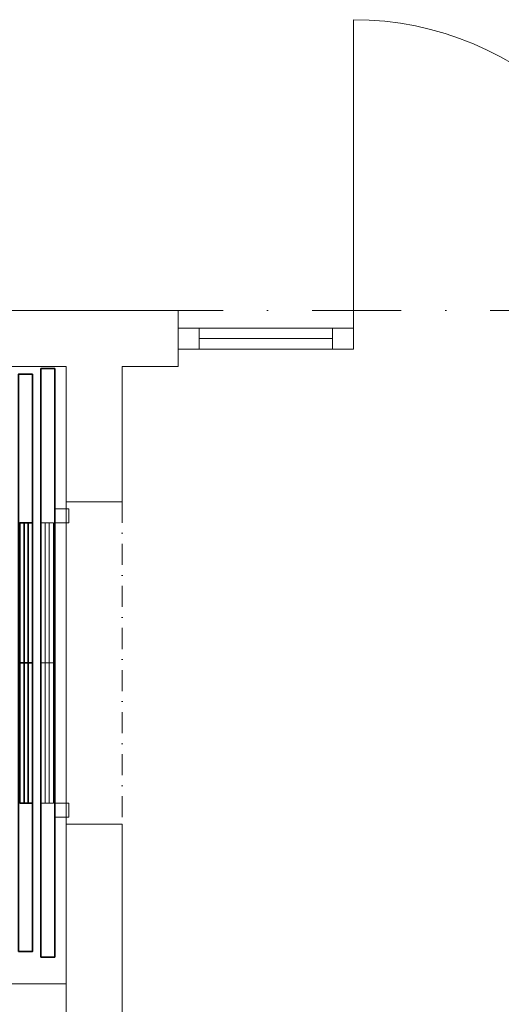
# Model space of a CAD drawing. Header units: millimetres. Extents: x 144573 to 336993, y 74252 to 247042.
# Tile 154 of 256: x 163496 to 165214, y 188780 to 192293. Entities that reach past the tile are written whole.
import ezdxf

# ---------------------------------------------------------------- set-up
doc = ezdxf.new("R2010")
doc.units = ezdxf.units.MM
doc.linetypes.add('CK_Čerchovaná 50', pattern=[6, 3, -1.5, 0, -1.5])
doc.linetypes.add('ČERCHOVANÁ', pattern=[25.4, 12.7, -6.35, 0, -6.35])
for name, color, linetype, lineweight in [('NOVA', 255, 'Continuous', 0), ('NOVÁ TENKÁ', 255, 'Continuous', 0), ('OBRYSY', 255, 'Continuous', 0), ('OSY', 255, 'Continuous', 0), ('TENKA', 255, 'Continuous', 0), ('ŽB', 255, 'Continuous', 0)]:
    doc.layers.add(name, color=color, linetype=linetype, lineweight=lineweight)

# ---------------------------------------------------------------- blocks, each defined once
blk = doc.blocks.new('10030_Elevator_0')
at = {"layer": 'NOVÁ TENKÁ', "lineweight": 35}
for p, q in [((-1100, 40), (-1100, 90)), ((-1100, 90), (1000, 90)), ((1000, 90), (1000, 40)), ((1000, 40), (-1100, 40))]:
    blk.add_line(p, q, dxfattribs=at)
at = {"layer": 'NOVÁ TENKÁ'}
for p, q in [((-550, 40), (-600, 40)), ((-600, 40), (-600, -10)), ((-550, -10), (-550, 40)), ((450, 40), (500, 40)), ((450, -10), (450, 40)), ((500, 40), (500, -10)), ((-550, 0), (450, 0)), ((-600, -10), (-550, -10)), ((500, -10), (450, -10))]:
    blk.add_line(p, q, dxfattribs=at)
at = {"layer": 'NOVÁ TENKÁ', "lineweight": 35}
for points in [[(-1080, 170), (980, 170), (980, 120), (-1080, 120)], [(-50, 120), (-50, 165), (-550, 165), (-550, 120)], [(450, 120), (450, 165), (-50, 165), (-50, 120)]]:
    blk.add_lwpolyline(points, close=True, dxfattribs=at)
for points in [[(-550, 150), (-50, 150)], [(-50, 150), (450, 150)], [(-550, 135), (-50, 135)], [(-50, 135), (450, 135)]]:
    blk.add_lwpolyline(points, dxfattribs=at)
at = {"layer": 'NOVÁ TENKÁ'}
for points in [[(-50, 45), (-50, 90), (-550, 90), (-550, 45)], [(450, 45), (450, 90), (-50, 90), (-50, 45)]]:
    blk.add_lwpolyline(points, close=True, dxfattribs=at)
for points in [[(-550, 75), (-50, 75)], [(-50, 75), (450, 75)], [(-550, 60), (-50, 60)], [(-50, 60), (450, 60)]]:
    blk.add_lwpolyline(points, dxfattribs=at)

msp = doc.modelspace()

# ---------------------------------------------------------------- linework, layer by layer
at = {"layer": 'NOVA'}
for p, q in [((164686.48, 192292.759), (164686.48, 191192.759)), ((164686.48, 191192.759), (164136.48, 191192.759)), ((164611.48, 191155.259), (164136.48, 191155.259)), ((164136.48, 191117.759), (164686.48, 191117.759))]:
    msp.add_line(p, q, dxfattribs=at)
for points in [[(164061.48, 191192.759), (164136.48, 191192.759), (164136.48, 191117.759), (164061.48, 191117.759)], [(164611.48, 191192.759), (164686.48, 191192.759), (164686.48, 191117.759), (164611.48, 191117.759)]]:
    msp.add_lwpolyline(points, close=True, dxfattribs=at)
msp.add_arc((164686.48, 191192.759), 1100, 0, 90, dxfattribs=at)
at = {"layer": 'OBRYSY'}
msp.add_line((163661.48, 188852.759), (161561.48, 188852.759), dxfattribs=at)
at = {"layer": 'OSY', "linetype": 'ČERCHOVANÁ', "ltscale": 25}
msp.add_line((173748.036, 191255.259), (146109.064, 191255.259), dxfattribs=at)
at = {"layer": 'TENKA', "ltscale": 5}
msp.add_line((163661.48, 189422.759), (163661.48, 190572.759), dxfattribs=at)
at = {"layer": 'TENKA', "linetype": 'CK_Čerchovaná 50', "ltscale": 25}
msp.add_line((163861.48, 190572.759), (163861.48, 189422.759), dxfattribs=at)
at = {"layer": 'ŽB'}
for p, q in [((160211.48, 191255.259), (164061.48, 191255.259)), ((164061.48, 191055.259), (164061.48, 191255.259)), ((161561.48, 191055.259), (163661.48, 191055.259)), ((163661.48, 191055.259), (163661.48, 190572.759)), ((163861.48, 191055.259), (164061.48, 191055.259)), ((163861.48, 191055.259), (163861.48, 190572.759)), ((163661.48, 189422.759), (163661.48, 188232.759)), ((163661.48, 189422.759), (163861.48, 189422.759)), ((163861.48, 189422.759), (163861.48, 188232.759))]:
    msp.add_line(p, q, dxfattribs=at)
at = {"layer": 'ŽB', "ltscale": 5}
msp.add_line((163661.48, 190572.759), (163861.48, 190572.759), dxfattribs=at)

# ---------------------------------------------------------------- block references
at = {"rotation": 90}
msp.add_blockref('10030_Elevator_0', (163661.479, 190047.758), dxfattribs=at)

doc.saveas('drawing.dxf')
